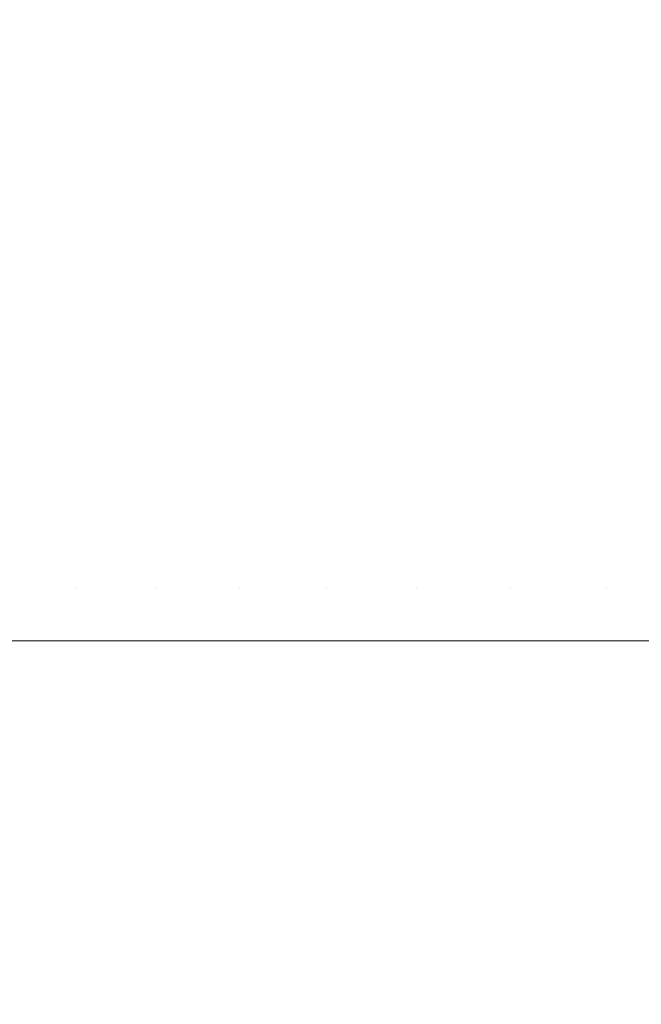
# Model space of a CAD drawing. Header units: centimetres. Extents: x -25.8 to 27.5, y 33.3 to 35.1.
# Tile 189 of 256: x -7.8688 to -7.8454, y 35.0264 to 35.0635. Entities that reach past the tile are written whole.
import ezdxf

# ---------------------------------------------------------------- set-up
doc = ezdxf.new("R2010")
doc.units = ezdxf.units.CM
doc.header["$LTSCALE"] = 2.54
doc.layers.add('Lucido design-1', color=7, linetype='Continuous')

# ---------------------------------------------------------------- blocks, each defined once
blk = doc.blocks.new('Gruppo-6-1')
at = {"color": 7, "linetype": 'Continuous', "lineweight": 9}
for points, invisible_edges in [([(-7.87214, 35.065825, 306.185798), (-7.869167, 35.065825, 306.189189), (-7.868463, 35.061922, 306.188544), (-7.871409, 35.061922, 306.185185)], 15), ([(-7.870551, 35.065825, 330.15441), (-7.867583, 35.065825, 330.157642), (-7.866894, 35.061922, 330.156981), (-7.869834, 35.061922, 330.153779)], 15), ([(-7.869167, 35.065825, 306.189189), (-7.866048, 35.065825, 306.192447), (-7.865373, 35.061922, 306.191771), (-7.868463, 35.061922, 306.188544)], 15), ([(-7.867583, 35.065825, 330.157642), (-7.86448, 35.065825, 330.160745), (-7.86382, 35.061922, 330.160055), (-7.866894, 35.061922, 330.156981)], 15), ([(-7.866048, 35.065825, 306.192447), (-7.862791, 35.065825, 306.195565), (-7.862145, 35.061922, 306.194861), (-7.865373, 35.061922, 306.191771)], 15), ([(-7.86448, 35.065825, 330.160745), (-7.861249, 35.065825, 330.163713), (-7.860618, 35.061922, 330.162996), (-7.86382, 35.061922, 330.160055)], 15), ([(-7.862791, 35.065825, 306.195565), (-7.8594, 35.065825, 306.198539), (-7.858786, 35.061922, 306.197807), (-7.862145, 35.061922, 306.194861)], 15), ([(-7.861249, 35.065825, 330.163713), (-7.857894, 35.065825, 330.166541), (-7.857294, 35.061922, 330.165798), (-7.860618, 35.061922, 330.162996)], 15), ([(-7.8594, 35.065825, 306.198539), (-7.855883, 35.065825, 306.201361), (-7.855302, 35.061922, 306.200604), (-7.858786, 35.061922, 306.197807)], 15), ([(-7.857894, 35.065825, 330.166541), (-7.854423, 35.065825, 330.169225), (-7.853855, 35.061922, 330.168457), (-7.857294, 35.061922, 330.165798)], 15), ([(-7.855883, 35.065825, 306.201361), (-7.852246, 35.065825, 306.204028), (-7.851698, 35.061922, 306.203246), (-7.855302, 35.061922, 306.200604)], 15), ([(-7.854423, 35.065825, 330.169225), (-7.85084, 35.065825, 330.171758), (-7.850306, 35.061922, 330.170967), (-7.853855, 35.061922, 330.168457)], 15), ([(-7.852246, 35.065825, 306.204028), (-7.848497, 35.065825, 306.206533), (-7.847983, 35.061922, 306.205728), (-7.851698, 35.061922, 306.203246)], 15), ([(-7.85084, 35.065825, 330.171758), (-7.847154, 35.065825, 330.174138), (-7.846653, 35.061922, 330.173324), (-7.850306, 35.061922, 330.170967)], 15), ([(-7.848497, 35.065825, 306.206533), (-7.844641, 35.065825, 306.208873), (-7.844164, 35.061922, 306.208046), (-7.847983, 35.061922, 306.205728)], 15), ([(-7.847154, 35.065825, 330.174138), (-7.843369, 35.065825, 330.176358), (-7.842904, 35.061922, 330.175525), (-7.846653, 35.061922, 330.173324)], 15), ([(-25.69296, 35.065276, 330.582904), (-25.69296, 35.061753, 330.583739), (27.40704, 35.061753, 330.583739), (27.40704, 35.065276, 330.582904)], 10), ([(-25.69296, 35.065276, 306.61614), (-25.69296, 35.061753, 306.616976), (27.40704, 35.061753, 306.616976), (27.40704, 35.065276, 306.61614)], 10), ([(-7.871409, 35.061922, 306.185185), (-7.868463, 35.061922, 306.188544), (-7.867875, 35.057989, 306.188006), (-7.870798, 35.057989, 306.184673)], 15), ([(-7.869834, 35.061922, 330.153779), (-7.866894, 35.061922, 330.156981), (-7.866319, 35.057989, 330.15643), (-7.869236, 35.057989, 330.153253)], 15), ([(-7.868463, 35.061922, 306.188544), (-7.865373, 35.061922, 306.191771), (-7.86481, 35.057989, 306.191208), (-7.867875, 35.057989, 306.188006)], 15), ([(-7.866894, 35.061922, 330.156981), (-7.86382, 35.061922, 330.160055), (-7.863268, 35.057989, 330.15948), (-7.866319, 35.057989, 330.15643)], 15), ([(-7.865373, 35.061922, 306.191771), (-7.862145, 35.061922, 306.194861), (-7.861607, 35.057989, 306.194274), (-7.86481, 35.057989, 306.191208)], 15), ([(-7.86382, 35.061922, 330.160055), (-7.860618, 35.061922, 330.162996), (-7.860092, 35.057989, 330.162398), (-7.863268, 35.057989, 330.15948)], 15), ([(-7.862145, 35.061922, 306.194861), (-7.858786, 35.061922, 306.197807), (-7.858274, 35.057989, 306.197197), (-7.861607, 35.057989, 306.194274)], 15), ([(-7.860618, 35.061922, 330.162996), (-7.857294, 35.061922, 330.165798), (-7.856794, 35.057989, 330.165178), (-7.860092, 35.057989, 330.162398)], 15), ([(-7.858786, 35.061922, 306.197807), (-7.855302, 35.061922, 306.200604), (-7.854817, 35.057989, 306.199972), (-7.858274, 35.057989, 306.197197)], 15), ([(-7.857294, 35.061922, 330.165798), (-7.853855, 35.061922, 330.168457), (-7.853381, 35.057989, 330.167816), (-7.856794, 35.057989, 330.165178)], 15), ([(-7.855302, 35.061922, 306.200604), (-7.851698, 35.061922, 306.203246), (-7.851242, 35.057989, 306.202593), (-7.854817, 35.057989, 306.199972)], 15), ([(-7.853855, 35.061922, 330.168457), (-7.850306, 35.061922, 330.170967), (-7.849859, 35.057989, 330.170307), (-7.853381, 35.057989, 330.167816)], 15), ([(-7.851698, 35.061922, 306.203246), (-7.847983, 35.061922, 306.205728), (-7.847555, 35.057989, 306.205056), (-7.851242, 35.057989, 306.202593)], 15), ([(-7.850306, 35.061922, 330.170967), (-7.846653, 35.061922, 330.173324), (-7.846235, 35.057989, 330.172646), (-7.849859, 35.057989, 330.170307)], 15), ([(-7.847983, 35.061922, 306.205728), (-7.844164, 35.061922, 306.208046), (-7.843765, 35.057989, 306.207356), (-7.847555, 35.057989, 306.205056)], 15), ([(-7.846653, 35.061922, 330.173324), (-7.842904, 35.061922, 330.175525), (-7.842515, 35.057989, 330.174829), (-7.846235, 35.057989, 330.172646)], 15), ([(27.40704, 35.061101, 330.583894), (27.40704, 35.061753, 330.583739), (-25.69296, 35.061753, 330.583739), (-25.69296, 35.061101, 330.583894)], 10), ([(27.40704, 35.061101, 306.617131), (27.40704, 35.061753, 306.616976), (-25.69296, 35.061753, 306.616976), (-25.69296, 35.061101, 306.617131)], 10), ([(-25.69296, 35.061101, 330.583894), (-25.69296, 35.057475, 330.584591), (27.40704, 35.057475, 330.584591), (27.40704, 35.061101, 330.583894)], 10), ([(-25.69296, 35.061101, 306.617131), (-25.69296, 35.057475, 306.617828), (27.40704, 35.057475, 306.617828), (27.40704, 35.061101, 306.617131)], 10), ([(-7.872017, 35.057989, 330.149955), (-7.869236, 35.057989, 330.153253), (-7.868758, 35.054031, 330.152832), (-7.871521, 35.054031, 330.149555)], 15), ([(-7.870798, 35.057989, 306.184673), (-7.867875, 35.057989, 306.188006), (-7.867405, 35.054031, 306.187575), (-7.87031, 35.054031, 306.184263)], 15), ([(-7.869236, 35.057989, 330.153253), (-7.866319, 35.057989, 330.15643), (-7.865858, 35.054031, 330.155989), (-7.868758, 35.054031, 330.152832)], 15), ([(-7.867875, 35.057989, 306.188006), (-7.86481, 35.057989, 306.191208), (-7.864359, 35.054031, 306.190757), (-7.867405, 35.054031, 306.187575)], 15), ([(-7.866319, 35.057989, 330.15643), (-7.863268, 35.057989, 330.15948), (-7.862827, 35.054031, 330.15902), (-7.865858, 35.054031, 330.155989)], 15), ([(-7.86481, 35.057989, 306.191208), (-7.861607, 35.057989, 306.194274), (-7.861177, 35.054031, 306.193804), (-7.864359, 35.054031, 306.190757)], 15), ([(-7.863268, 35.057989, 330.15948), (-7.860092, 35.057989, 330.162398), (-7.859671, 35.054031, 330.161919), (-7.862827, 35.054031, 330.15902)], 15), ([(-7.861607, 35.057989, 306.194274), (-7.858274, 35.057989, 306.197197), (-7.857864, 35.054031, 306.196709), (-7.861177, 35.054031, 306.193804)], 15), ([(-7.860092, 35.057989, 330.162398), (-7.856794, 35.057989, 330.165178), (-7.856394, 35.054031, 330.164682), (-7.859671, 35.054031, 330.161919)], 15), ([(-7.858274, 35.057989, 306.197197), (-7.854817, 35.057989, 306.199972), (-7.854429, 35.054031, 306.199466), (-7.857864, 35.054031, 306.196709)], 15), ([(-7.856794, 35.057989, 330.165178), (-7.853381, 35.057989, 330.167816), (-7.853002, 35.054031, 330.167304), (-7.856394, 35.054031, 330.164682)], 15), ([(-7.854817, 35.057989, 306.199972), (-7.851242, 35.057989, 306.202593), (-7.850876, 35.054031, 306.202071), (-7.854429, 35.054031, 306.199466)], 15), ([(-7.853381, 35.057989, 330.167816), (-7.849859, 35.057989, 330.170307), (-7.849503, 35.054031, 330.169779), (-7.853002, 35.054031, 330.167304)], 15), ([(-7.851242, 35.057989, 306.202593), (-7.847555, 35.057989, 306.205056), (-7.847213, 35.054031, 306.204519), (-7.850876, 35.054031, 306.202071)], 15), ([(-7.849859, 35.057989, 330.170307), (-7.846235, 35.057989, 330.172646), (-7.845901, 35.054031, 330.172103), (-7.849503, 35.054031, 330.169779)], 15), ([(-7.847555, 35.057989, 306.205056), (-7.843765, 35.057989, 306.207356), (-7.843447, 35.054031, 306.206804), (-7.847213, 35.054031, 306.204519)], 15), ([(-7.846235, 35.057989, 330.172646), (-7.842515, 35.057989, 330.174829), (-7.842204, 35.054031, 330.174273), (-7.845901, 35.054031, 330.172103)], 15), ([(27.40704, 35.05688, 330.584706), (27.40704, 35.057475, 330.584591), (-25.69296, 35.057475, 330.584591), (-25.69296, 35.05688, 330.584706)], 10), ([(27.40704, 35.05688, 306.617943), (27.40704, 35.057475, 306.617828), (-25.69296, 35.057475, 306.617828), (-25.69296, 35.05688, 306.617943)], 10), ([(-25.69296, 35.05688, 330.584706), (-25.69296, 35.053163, 330.585256), (27.40704, 35.053163, 330.585256), (27.40704, 35.05688, 330.584706)], 10), ([(-25.69296, 35.05688, 306.617943), (-25.69296, 35.053163, 306.618493), (27.40704, 35.053163, 306.618493), (27.40704, 35.05688, 306.617943)], 10), ([(-7.871521, 35.054031, 330.149555), (-7.868758, 35.054031, 330.152832), (-7.868399, 35.050057, 330.152516), (-7.871149, 35.050057, 330.149255)], 15), ([(-7.87031, 35.054031, 306.184263), (-7.867405, 35.054031, 306.187575), (-7.867053, 35.050057, 306.187252), (-7.869944, 35.050057, 306.183956)], 15), ([(-7.868758, 35.054031, 330.152832), (-7.865858, 35.054031, 330.155989), (-7.865514, 35.050057, 330.155658), (-7.868399, 35.050057, 330.152516)], 15), ([(-7.867405, 35.054031, 306.187575), (-7.864359, 35.054031, 306.190757), (-7.864021, 35.050057, 306.19042), (-7.867053, 35.050057, 306.187252)], 15), ([(-7.865858, 35.054031, 330.155989), (-7.862827, 35.054031, 330.15902), (-7.862497, 35.050057, 330.158675), (-7.865514, 35.050057, 330.155658)], 15), ([(-7.864359, 35.054031, 306.190757), (-7.861177, 35.054031, 306.193804), (-7.860854, 35.050057, 306.193452), (-7.864021, 35.050057, 306.19042)], 15), ([(-7.862827, 35.054031, 330.15902), (-7.859671, 35.054031, 330.161919), (-7.859355, 35.050057, 330.161561), (-7.862497, 35.050057, 330.158675)], 15), ([(-7.861177, 35.054031, 306.193804), (-7.857864, 35.054031, 306.196709), (-7.857557, 35.050057, 306.196343), (-7.860854, 35.050057, 306.193452)], 15), ([(-7.859671, 35.054031, 330.161919), (-7.856394, 35.054031, 330.164682), (-7.856093, 35.050057, 330.164311), (-7.859355, 35.050057, 330.161561)], 15), ([(-7.857864, 35.054031, 306.196709), (-7.854429, 35.054031, 306.199466), (-7.854138, 35.050057, 306.199087), (-7.857557, 35.050057, 306.196343)], 15), ([(-7.856394, 35.054031, 330.164682), (-7.853002, 35.054031, 330.167304), (-7.852718, 35.050057, 330.16692), (-7.856093, 35.050057, 330.164311)], 15), ([(-7.854429, 35.054031, 306.199466), (-7.850876, 35.054031, 306.202071), (-7.850602, 35.050057, 306.20168), (-7.854138, 35.050057, 306.199087)], 15), ([(-7.853002, 35.054031, 330.167304), (-7.849503, 35.054031, 330.169779), (-7.849235, 35.050057, 330.169383), (-7.852718, 35.050057, 330.16692)], 15), ([(-7.850876, 35.054031, 306.202071), (-7.847213, 35.054031, 306.204519), (-7.846956, 35.050057, 306.204116), (-7.850602, 35.050057, 306.20168)], 15), ([(-7.849503, 35.054031, 330.169779), (-7.845901, 35.054031, 330.172103), (-7.845651, 35.050057, 330.171697), (-7.849235, 35.050057, 330.169383)], 15), ([(-7.847213, 35.054031, 306.204519), (-7.843447, 35.054031, 306.206804), (-7.843208, 35.050057, 306.20639), (-7.846956, 35.050057, 306.204116)], 15), ([(-7.845901, 35.054031, 330.172103), (-7.842204, 35.054031, 330.174273), (-7.841971, 35.050057, 330.173856), (-7.845651, 35.050057, 330.171697)], 15), ([(27.40704, 35.052621, 330.585336), (27.40704, 35.053163, 330.585256), (-25.69296, 35.053163, 330.585256), (-25.69296, 35.052621, 330.585336)], 10), ([(27.40704, 35.052621, 306.618573), (27.40704, 35.053163, 306.618493), (-25.69296, 35.053163, 306.618493), (-25.69296, 35.052621, 306.618573)], 10), ([(-25.69296, 35.052621, 330.585336), (-25.69296, 35.048827, 330.585731), (27.40704, 35.048827, 330.585731), (27.40704, 35.052621, 330.585336)], 10), ([(-25.69296, 35.052621, 306.618573), (-25.69296, 35.048827, 306.618968), (27.40704, 35.048827, 306.618968), (27.40704, 35.052621, 306.618573)], 10), ([(-7.871149, 35.050057, 330.149255), (-7.868399, 35.050057, 330.152516), (-7.868161, 35.046073, 330.152306), (-7.870902, 35.046073, 330.149055)], 15), ([(-7.869944, 35.050057, 306.183956), (-7.867053, 35.050057, 306.187252), (-7.866819, 35.046073, 306.187038), (-7.869701, 35.046073, 306.183751)], 15), ([(-7.868399, 35.050057, 330.152516), (-7.865514, 35.050057, 330.155658), (-7.865284, 35.046073, 330.155438), (-7.868161, 35.046073, 330.152306)], 15), ([(-7.867053, 35.050057, 306.187252), (-7.864021, 35.050057, 306.19042), (-7.863796, 35.046073, 306.190195), (-7.866819, 35.046073, 306.187038)], 15), ([(-7.865514, 35.050057, 330.155658), (-7.862497, 35.050057, 330.158675), (-7.862277, 35.046073, 330.158445), (-7.865284, 35.046073, 330.155438)], 15), ([(-7.864021, 35.050057, 306.19042), (-7.860854, 35.050057, 306.193452), (-7.860639, 35.046073, 306.193217), (-7.863796, 35.046073, 306.190195)], 15), ([(-7.862497, 35.050057, 330.158675), (-7.859355, 35.050057, 330.161561), (-7.859145, 35.046073, 330.161322), (-7.862277, 35.046073, 330.158445)], 15), ([(-7.860854, 35.050057, 306.193452), (-7.857557, 35.050057, 306.196343), (-7.857353, 35.046073, 306.196099), (-7.860639, 35.046073, 306.193217)], 15), ([(-7.859355, 35.050057, 330.161561), (-7.856093, 35.050057, 330.164311), (-7.855894, 35.046073, 330.164063), (-7.859145, 35.046073, 330.161322)], 15), ([(-7.857557, 35.050057, 306.196343), (-7.854138, 35.050057, 306.199087), (-7.853944, 35.046073, 306.198835), (-7.857353, 35.046073, 306.196099)], 15), ([(-7.856093, 35.050057, 330.164311), (-7.852718, 35.050057, 330.16692), (-7.852529, 35.046073, 330.166664), (-7.855894, 35.046073, 330.164063)], 15), ([(-7.854138, 35.050057, 306.199087), (-7.850602, 35.050057, 306.20168), (-7.85042, 35.046073, 306.201419), (-7.853944, 35.046073, 306.198835)], 15), ([(-7.852718, 35.050057, 330.16692), (-7.849235, 35.050057, 330.169383), (-7.849057, 35.046073, 330.16912), (-7.852529, 35.046073, 330.166664)], 15), ([(-7.850602, 35.050057, 306.20168), (-7.846956, 35.050057, 306.204116), (-7.846785, 35.046073, 306.203847), (-7.85042, 35.046073, 306.201419)], 15), ([(-7.849235, 35.050057, 330.169383), (-7.845651, 35.050057, 330.171697), (-7.845484, 35.046073, 330.171426), (-7.849057, 35.046073, 330.16912)], 15), ([(-7.846956, 35.050057, 306.204116), (-7.843208, 35.050057, 306.20639), (-7.843049, 35.046073, 306.206115), (-7.846785, 35.046073, 306.203847)], 15), ([(-7.845651, 35.050057, 330.171697), (-7.841971, 35.050057, 330.173856), (-7.841816, 35.046073, 330.173578), (-7.845484, 35.046073, 330.171426)], 15), ([(27.40704, 35.048331, 330.585783), (27.40704, 35.048827, 330.585731), (-25.69296, 35.048827, 330.585731), (-25.69296, 35.048331, 330.585783)], 10), ([(27.40704, 35.048331, 306.61902), (27.40704, 35.048827, 306.618968), (-25.69296, 35.048827, 306.618968), (-25.69296, 35.048331, 306.61902)], 10), ([(-25.69296, 35.048331, 330.585783), (-25.69296, 35.044473, 330.586018), (27.40704, 35.044473, 330.586018), (27.40704, 35.048331, 330.585783)], 10), ([(-25.69296, 35.048331, 306.61902), (-25.69296, 35.044473, 306.619255), (27.40704, 35.044473, 306.619255), (27.40704, 35.048331, 306.61902)], 10), ([(-7.870902, 35.046073, 330.149055), (-7.868161, 35.046073, 330.152306), (-7.868042, 35.042084, 330.152202), (-7.870779, 35.042084, 330.148956)], 15), ([(-7.869701, 35.046073, 306.183751), (-7.866819, 35.046073, 306.187038), (-7.866702, 35.042084, 306.186931), (-7.869579, 35.042084, 306.18365)], 15), ([(-7.868161, 35.046073, 330.152306), (-7.865284, 35.046073, 330.155438), (-7.86517, 35.042084, 330.155329), (-7.868042, 35.042084, 330.152202)], 15), ([(-7.866819, 35.046073, 306.187038), (-7.863796, 35.046073, 306.190195), (-7.863684, 35.042084, 306.190083), (-7.866702, 35.042084, 306.186931)], 15), ([(-7.865284, 35.046073, 330.155438), (-7.862277, 35.046073, 330.158445), (-7.862167, 35.042084, 330.158331), (-7.86517, 35.042084, 330.155329)], 15), ([(-7.863796, 35.046073, 306.190195), (-7.860639, 35.046073, 306.193217), (-7.860532, 35.042084, 306.1931), (-7.863684, 35.042084, 306.190083)], 15), ([(-7.862277, 35.046073, 330.158445), (-7.859145, 35.046073, 330.161322), (-7.85904, 35.042084, 330.161203), (-7.862167, 35.042084, 330.158331)], 15), ([(-7.860639, 35.046073, 306.193217), (-7.857353, 35.046073, 306.196099), (-7.857251, 35.042084, 306.195978), (-7.860532, 35.042084, 306.1931)], 15), ([(-7.859145, 35.046073, 330.161322), (-7.855894, 35.046073, 330.164063), (-7.855794, 35.042084, 330.16394), (-7.85904, 35.042084, 330.161203)], 15), ([(-7.857353, 35.046073, 306.196099), (-7.853944, 35.046073, 306.198835), (-7.853848, 35.042084, 306.198709), (-7.857251, 35.042084, 306.195978)], 15), ([(-7.855894, 35.046073, 330.164063), (-7.852529, 35.046073, 330.166664), (-7.852435, 35.042084, 330.166537), (-7.855794, 35.042084, 330.16394)], 15), ([(-7.853944, 35.046073, 306.198835), (-7.85042, 35.046073, 306.201419), (-7.850329, 35.042084, 306.20129), (-7.853848, 35.042084, 306.198709)], 15), ([(-7.852529, 35.046073, 330.166664), (-7.849057, 35.046073, 330.16912), (-7.848968, 35.042084, 330.168989), (-7.852435, 35.042084, 330.166537)], 15), ([(-7.85042, 35.046073, 306.201419), (-7.846785, 35.046073, 306.203847), (-7.8467, 35.042084, 306.203714), (-7.850329, 35.042084, 306.20129)], 15), ([(-7.849057, 35.046073, 330.16912), (-7.845484, 35.046073, 330.171426), (-7.845401, 35.042084, 330.171291), (-7.848968, 35.042084, 330.168989)], 15), ([(-7.846785, 35.046073, 306.203847), (-7.843049, 35.046073, 306.206115), (-7.84297, 35.042084, 306.205978), (-7.8467, 35.042084, 306.203714)], 15), ([(-7.845484, 35.046073, 330.171426), (-7.841816, 35.046073, 330.173578), (-7.841739, 35.042084, 330.17344), (-7.845401, 35.042084, 330.171291)], 15), ([(27.40704, 35.044028, 330.586045), (27.40704, 35.044473, 330.586018), (-25.69296, 35.044473, 330.586018), (-25.69296, 35.044028, 330.586045)], 10), ([(27.40704, 35.044028, 306.619282), (27.40704, 35.044473, 306.619255), (-25.69296, 35.044473, 306.619255), (-25.69296, 35.044028, 306.619282)], 10), ([(-25.69296, 35.044028, 330.586045), (-25.69296, 35.040112, 330.586121), (27.40704, 35.040112, 330.586121), (27.40704, 35.044028, 330.586045)], 8), ([(-25.69296, 35.044028, 306.619282), (-25.69296, 35.040112, 306.619358), (27.40704, 35.040112, 306.619358), (27.40704, 35.044028, 306.619282)], 8), ([(-7.868816, 35.040112, 330.151253), (-7.870764, 35.040112, 330.148943), (-7.870779, 35.042084, 330.148956), (-7.868042, 35.042084, 330.152202)], 14), ([(-7.869579, 35.042084, 306.18365), (-7.866702, 35.042084, 306.186931), (-7.866688, 35.040112, 306.186917), (-7.868817, 35.040112, 306.18449)], 11), ([(-7.868042, 35.042084, 330.152202), (-7.868027, 35.040112, 330.152189), (-7.868816, 35.040112, 330.151253)], 9), ([(-7.866004, 35.040112, 330.154391), (-7.868027, 35.040112, 330.152189), (-7.868042, 35.042084, 330.152202), (-7.86517, 35.042084, 330.155329)], 14), ([(-7.866702, 35.042084, 306.186931), (-7.863684, 35.042084, 306.190083), (-7.863671, 35.040112, 306.190069), (-7.866006, 35.040112, 306.187629)], 11), ([(-7.866006, 35.040112, 306.187629), (-7.866688, 35.040112, 306.186917), (-7.866702, 35.042084, 306.186931)], 10), ([(-7.86517, 35.042084, 330.155329), (-7.865156, 35.040112, 330.155315), (-7.866004, 35.040112, 330.154391)], 9), ([(-7.86306, 35.040112, 330.157411), (-7.865156, 35.040112, 330.155315), (-7.86517, 35.042084, 330.155329), (-7.862167, 35.042084, 330.158331)], 14), ([(-7.863684, 35.042084, 306.190083), (-7.860532, 35.042084, 306.1931), (-7.860519, 35.040112, 306.193086), (-7.863063, 35.040112, 306.190651)], 11), ([(-7.863063, 35.040112, 306.190651), (-7.863671, 35.040112, 306.190069), (-7.863684, 35.042084, 306.190083)], 10), ([(-7.862167, 35.042084, 330.158331), (-7.862154, 35.040112, 330.158317), (-7.86306, 35.040112, 330.157411)], 9), ([(-7.859987, 35.040112, 330.160307), (-7.862154, 35.040112, 330.158317), (-7.862167, 35.042084, 330.158331), (-7.85904, 35.042084, 330.161203)], 14), ([(-7.860532, 35.042084, 306.1931), (-7.857251, 35.042084, 306.195978), (-7.857239, 35.040112, 306.195963), (-7.859992, 35.040112, 306.193549)], 11), ([(-7.859992, 35.040112, 306.193549), (-7.860519, 35.040112, 306.193086), (-7.860532, 35.042084, 306.1931)], 10), ([(-7.85904, 35.042084, 330.161203), (-7.859027, 35.040112, 330.161189), (-7.859987, 35.040112, 330.160307)], 9), ([(-7.856791, 35.040112, 330.163074), (-7.859027, 35.040112, 330.161189), (-7.85904, 35.042084, 330.161203), (-7.855794, 35.042084, 330.16394)], 14), ([(-7.857251, 35.042084, 306.195978), (-7.853848, 35.042084, 306.198709), (-7.853836, 35.040112, 306.198694), (-7.856797, 35.040112, 306.196317)], 11), ([(-7.856797, 35.040112, 306.196317), (-7.857239, 35.040112, 306.195963), (-7.857251, 35.042084, 306.195978)], 10), ([(-7.855794, 35.042084, 330.16394), (-7.855782, 35.040112, 330.163925), (-7.856791, 35.040112, 330.163074)], 9), ([(-7.853507, 35.040112, 330.165684), (-7.855782, 35.040112, 330.163925), (-7.855794, 35.042084, 330.16394), (-7.852435, 35.042084, 330.166537)], 14), ([(-7.853848, 35.042084, 306.198709), (-7.850329, 35.042084, 306.20129), (-7.850318, 35.040112, 306.201274), (-7.852761, 35.040112, 306.199482)], 11), ([(-7.852761, 35.040112, 306.199482), (-7.853514, 35.040112, 306.19893), (-7.853848, 35.042084, 306.198709)], 10), ([(-7.853514, 35.040112, 306.19893), (-7.853836, 35.040112, 306.198694), (-7.853848, 35.042084, 306.198709)], 10), ([(-7.852435, 35.042084, 330.166537), (-7.852768, 35.040112, 330.166254), (-7.853507, 35.040112, 330.165684)], 9), ([(-7.852435, 35.042084, 330.166537), (-7.852423, 35.040112, 330.166521), (-7.852768, 35.040112, 330.166254)], 9), ([(-7.849319, 35.040112, 330.168717), (-7.852423, 35.040112, 330.166521), (-7.852435, 35.042084, 330.166537), (-7.848968, 35.042084, 330.168989)], 14), ([(-7.850329, 35.042084, 306.20129), (-7.8467, 35.042084, 306.203714), (-7.84669, 35.040112, 306.203698), (-7.849313, 35.040112, 306.201945)], 11), ([(-7.849313, 35.040112, 306.201945), (-7.850318, 35.040112, 306.201274), (-7.850329, 35.042084, 306.20129)], 10), ([(-7.848968, 35.042084, 330.168989), (-7.848957, 35.040112, 330.168972), (-7.849319, 35.040112, 330.168717)], 9), ([(-7.845764, 35.040112, 330.171034), (-7.848957, 35.040112, 330.168972), (-7.848968, 35.042084, 330.168989), (-7.845401, 35.042084, 330.171291)], 14), ([(-7.8467, 35.042084, 306.203714), (-7.84297, 35.042084, 306.205978), (-7.84296, 35.040112, 306.205961), (-7.845759, 35.040112, 306.204263)], 11), ([(-7.845759, 35.040112, 306.204263), (-7.84669, 35.040112, 306.203698), (-7.8467, 35.042084, 306.203714)], 10), ([(-7.845401, 35.042084, 330.171291), (-7.845391, 35.040112, 330.171274), (-7.845764, 35.040112, 330.171034)], 9), ([(-7.842109, 35.040112, 330.1732), (-7.845391, 35.040112, 330.171274), (-7.845401, 35.042084, 330.171291), (-7.841739, 35.042084, 330.17344)], 14), ([(-7.870764, 35.040112, 330.148943), (-7.868816, 35.040112, 330.151253), (-7.868821, 33.840112, 330.151257)], 10), ([(-7.86654, 33.840112, 330.153842), (-7.868821, 33.840112, 330.151257), (-7.868816, 35.040112, 330.151253)], 10), ([(-7.86654, 33.840112, 306.187079), (-7.868821, 33.840112, 306.184494), (-7.868817, 35.040112, 306.18449), (-7.866688, 35.040112, 306.186917)], 10), ([(-7.86654, 33.840112, 330.153842), (-7.868816, 35.040112, 330.151253), (-7.868027, 35.040112, 330.152189)], 9), ([(-7.868027, 35.040112, 330.152189), (-7.866009, 33.840112, 330.154395), (-7.86654, 33.840112, 330.153842)], 9), ([(-7.868027, 35.040112, 330.152189), (-7.866004, 35.040112, 330.154391), (-7.866009, 33.840112, 330.154395)], 10), ([(-7.866688, 35.040112, 306.186917), (-7.866006, 35.040112, 306.187629), (-7.866009, 33.840112, 306.187632), (-7.86654, 33.840112, 306.187079)], 10), ([(-7.863671, 33.840112, 330.156832), (-7.866009, 33.840112, 330.154395), (-7.866004, 35.040112, 330.154391)], 10), ([(-7.863671, 33.840112, 306.190069), (-7.866009, 33.840112, 306.187632), (-7.866006, 35.040112, 306.187629), (-7.863671, 35.040112, 306.190069)], 10), ([(-7.863671, 33.840112, 330.156832), (-7.866004, 35.040112, 330.154391), (-7.865156, 35.040112, 330.155315)], 9), ([(-7.865156, 35.040112, 330.155315), (-7.863065, 33.840112, 330.157416), (-7.863671, 33.840112, 330.156832)], 9), ([(-7.865156, 35.040112, 330.155315), (-7.86306, 35.040112, 330.157411), (-7.863065, 33.840112, 330.157416)], 10), ([(-7.863671, 35.040112, 306.190069), (-7.863063, 35.040112, 306.190651), (-7.863065, 33.840112, 306.190653), (-7.863671, 33.840112, 306.190069)], 10), ([(-7.863065, 33.840112, 330.157416), (-7.86306, 35.040112, 330.157411), (-7.862154, 35.040112, 330.158317)], 9), ([(-7.862154, 35.040112, 330.158317), (-7.861133, 33.840112, 330.159282), (-7.863065, 33.840112, 330.157416)], 9), ([(-7.861133, 33.840112, 306.192519), (-7.863065, 33.840112, 306.190653), (-7.863063, 35.040112, 306.190651), (-7.860519, 35.040112, 306.193086)], 10), ([(-7.862154, 35.040112, 330.158317), (-7.859987, 33.840112, 330.160306), (-7.861133, 33.840112, 330.159282)], 9), ([(-7.862154, 35.040112, 330.158317), (-7.859987, 35.040112, 330.160307), (-7.859987, 33.840112, 330.160306)], 10), ([(-7.860519, 35.040112, 306.193086), (-7.859987, 33.840112, 306.193543), (-7.861133, 33.840112, 306.192519)], 9), ([(-7.860519, 35.040112, 306.193086), (-7.859992, 35.040112, 306.193549), (-7.859987, 33.840112, 306.193543)], 10), ([(-7.859992, 35.040112, 306.193549), (-7.857239, 35.040112, 306.195963), (-7.858038, 33.840112, 306.195285)], 10), ([(-7.858038, 33.840112, 306.195285), (-7.859987, 33.840112, 306.193543), (-7.859992, 35.040112, 306.193549)], 10), ([(-7.859987, 33.840112, 330.160306), (-7.859987, 35.040112, 330.160307), (-7.859027, 35.040112, 330.161189)], 9), ([(-7.859027, 35.040112, 330.161189), (-7.858038, 33.840112, 330.162048), (-7.859987, 33.840112, 330.160306)], 9), ([(-7.859027, 35.040112, 330.161189), (-7.856791, 33.840112, 330.163073), (-7.858038, 33.840112, 330.162048)], 9), ([(-7.859027, 35.040112, 330.161189), (-7.856791, 35.040112, 330.163074), (-7.856791, 33.840112, 330.163073)], 10), ([(-7.857239, 35.040112, 306.195963), (-7.856791, 33.840112, 306.19631), (-7.858038, 33.840112, 306.195285)], 9), ([(-7.857239, 35.040112, 306.195963), (-7.856797, 35.040112, 306.196317), (-7.856791, 33.840112, 306.19631)], 10), ([(-7.856797, 35.040112, 306.196317), (-7.853836, 35.040112, 306.198694), (-7.854827, 33.840112, 306.197923)], 10), ([(-7.854827, 33.840112, 306.197923), (-7.856791, 33.840112, 306.19631), (-7.856797, 35.040112, 306.196317)], 10), ([(-7.856791, 33.840112, 330.163073), (-7.856791, 35.040112, 330.163074), (-7.855782, 35.040112, 330.163925)], 9), ([(-7.855782, 35.040112, 330.163925), (-7.854827, 33.840112, 330.164686), (-7.856791, 33.840112, 330.163073)], 9), ([(-7.854827, 33.840112, 330.164686), (-7.855782, 35.040112, 330.163925), (-7.853507, 35.040112, 330.165684)], 9), ([(-7.853507, 35.040112, 330.165684), (-7.853507, 33.840112, 330.165683), (-7.854827, 33.840112, 330.164686)], 9), ([(-7.853836, 35.040112, 306.198694), (-7.853507, 33.840112, 306.19892), (-7.854827, 33.840112, 306.197923)], 9), ([(-7.853836, 35.040112, 306.198694), (-7.853514, 35.040112, 306.19893), (-7.853507, 33.840112, 306.19892)], 10), ([(-7.853507, 33.840112, 306.19892), (-7.853514, 35.040112, 306.19893), (-7.852761, 35.040112, 306.199482), (-7.852761, 33.840112, 306.199482)], 5), ([(-7.853507, 33.840112, 330.165683), (-7.853507, 35.040112, 330.165684), (-7.852768, 35.040112, 330.166254), (-7.852761, 33.840112, 330.166245)], 5), ([(-7.851508, 33.840112, 330.16719), (-7.852761, 33.840112, 330.166245), (-7.852768, 35.040112, 330.166254), (-7.852423, 35.040112, 330.166521)], 10), ([(-7.852761, 35.040112, 306.199482), (-7.850318, 35.040112, 306.201274), (-7.851508, 33.840112, 306.200427)], 10), ([(-7.851508, 33.840112, 306.200427), (-7.852761, 33.840112, 306.199482), (-7.852761, 35.040112, 306.199482)], 10), ([(-7.852423, 35.040112, 330.166521), (-7.849312, 33.840112, 330.168707), (-7.851508, 33.840112, 330.16719)], 9), ([(-7.852423, 35.040112, 330.166521), (-7.849319, 35.040112, 330.168717), (-7.849312, 33.840112, 330.168707)], 10), ([(-7.850318, 35.040112, 306.201274), (-7.849312, 33.840112, 306.201944), (-7.851508, 33.840112, 306.200427)], 9), ([(-7.850318, 35.040112, 306.201274), (-7.849313, 35.040112, 306.201945), (-7.849312, 33.840112, 306.201944)], 10), ([(-7.848083, 33.840112, 330.169557), (-7.849312, 33.840112, 330.168707), (-7.849319, 35.040112, 330.168717), (-7.848957, 35.040112, 330.168972)], 10), ([(-7.848083, 33.840112, 306.202794), (-7.849313, 35.040112, 306.201945), (-7.84669, 35.040112, 306.203698)], 9), ([(-7.848083, 33.840112, 306.202794), (-7.849312, 33.840112, 306.201944), (-7.849313, 35.040112, 306.201945)], 10), ([(-7.848957, 35.040112, 330.168972), (-7.845758, 33.840112, 330.171024), (-7.848083, 33.840112, 330.169557)], 9), ([(-7.848957, 35.040112, 330.168972), (-7.845764, 35.040112, 330.171034), (-7.845758, 33.840112, 330.171024)], 10), ([(-7.84669, 35.040112, 306.203698), (-7.845758, 33.840112, 306.204261), (-7.848083, 33.840112, 306.202794)], 9), ([(-7.84669, 35.040112, 306.203698), (-7.845759, 35.040112, 306.204263), (-7.845758, 33.840112, 306.204261)], 10), ([(-7.84456, 33.840112, 330.17178), (-7.845758, 33.840112, 330.171024), (-7.845764, 35.040112, 330.171034), (-7.845391, 35.040112, 330.171274)], 10), ([(-7.84456, 33.840112, 306.205017), (-7.845759, 35.040112, 306.204263), (-7.84296, 35.040112, 306.205961)], 9), ([(-7.84456, 33.840112, 306.205017), (-7.845758, 33.840112, 306.204261), (-7.845759, 35.040112, 306.204263)], 10)]:
    blk.add_3dface(points, dxfattribs=dict(at, invisible_edges=invisible_edges))
for points in [[(-25.69296, 35.040112, 330.586121), (-25.69296, 33.440112, 330.586121), (27.40704, 33.440112, 330.586121), (27.40704, 35.040112, 330.586121)], [(-25.69296, 35.040112, 306.619358), (-25.69296, 33.440112, 306.619358), (27.40704, 33.440112, 306.619358), (27.40704, 35.040112, 306.619358)]]:
    blk.add_3dface(points, dxfattribs=at)

msp = doc.modelspace()

# ---------------------------------------------------------------- block references
at = {"layer": 'Lucido design-1', "color": 7}
msp.add_blockref('Gruppo-6-1', (0, 0), dxfattribs=at)

doc.saveas('drawing.dxf')
